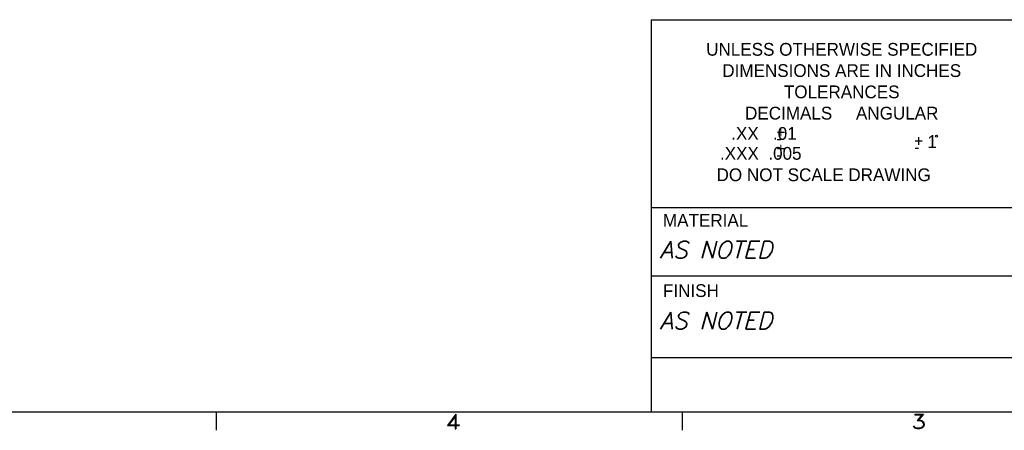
# Model space of a CAD drawing. Extents: x -194 to 25, y 5 to 126.
# Tile 2 of 5: x -82 to -32, y 5 to 26. Entities that reach past the tile are written whole.
import ezdxf
from ezdxf.enums import TextEntityAlignment as Align

# ---------------------------------------------------------------- set-up
doc = ezdxf.new("R2010")
doc.units = 0
doc.header["$LTSCALE"] = 5
doc.header["$MEASUREMENT"] = 0
doc.layers.add('TTLBOX', color=5, linetype='CONTINUOUS')
doc.styles.add('ENGR', font='Romans', dxfattribs={"oblique": 15})
doc.styles.add('ROMAND', font='Romand', dxfattribs={"height": 0.1})

# ---------------------------------------------------------------- blocks, each defined once
blk = doc.blocks.new('BORDER')
at = {"layer": 'TTLBOX'}
for p, q in [((-20.75, 0), (0, 0)), ((-10.375, 0), (-10.375, -0.125)), ((-7.7812, 0), (-7.7812, -0.125))]:
    blk.add_line(p, q, dxfattribs=at)
at = {"layer": 'TTLBOX', "style": 'ROMAND'}
for s, p in [('4', (-9.0579, -0.1161)), ('3', (-6.4642, -0.1161))]:
    blk.add_text(s, height=0.1, dxfattribs=at).set_placement(p, align=Align.CENTER)
blk = doc.blocks.new('BBORDER')
at = {"layer": 'TTLBOX', "xscale": 0.7619047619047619, "yscale": 0.625, "zscale": 0.7619047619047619}
blk.add_blockref('BORDER', (0, 0), dxfattribs=at)

msp = doc.modelspace()

# ---------------------------------------------------------------- linework, layer by layer
at = {"layer": 'TTLBOX'}
for p, q in [((-49.805, 26.221), (-49.805, 6.273)), ((-49.805, 26.221), (22.922, 26.221)), ((-49.805, 16.663), (-30.757, 16.663)), ((-49.805, 13.199), (-30.757, 13.199)), ((-49.805, 9.044), (-30.757, 9.044)), ((-49.805, 6.273), (22.922, 6.273))]:
    msp.add_line(p, q, dxfattribs=at)
msp.add_circle((-35.281, 20.297), 0.0468, dxfattribs=at)

# ---------------------------------------------------------------- block references
at = {"layer": 'TTLBOX', "xscale": 12, "yscale": 12, "zscale": 12}
msp.add_blockref('BBORDER', (22.922, 6.273), dxfattribs=at)

# ---------------------------------------------------------------- texts
at = {"layer": 'TTLBOX'}
for s, height, p in [('UNLESS OTHERWISE SPECIFIED', 0.64935, (-40.101, 24.389)), ('DIMENSIONS ARE IN INCHES', 0.64935, (-40.101, 23.307)), ('TOLERANCES', 0.6494, (-40.101, 22.225)), ('DECIMALS     ANGULAR', 0.64935, (-40.101, 21.143)), ('.XX   .01', 0.6494, (-44.059, 20.112))]:
    msp.add_text(s, height=height, dxfattribs=at).set_placement(p, align=Align.CENTER)
for s, height, p in [('+', 0.584, (-43.424, 20.212)), ('-', 0.584, (-43.424, 19.894)), ('+', 0.584, (-36.413, 19.769)), ('1', 0.649, (-35.735, 19.699)), ('.XXX  .005', 0.6494, (-46.298, 19.098)), ('+', 0.584, (-43.424, 19.381)), ('-', 0.584, (-36.413, 19.451)), ('-', 0.584, (-43.424, 19.064)), ('DO NOT SCALE DRAWING', 0.64935, (-46.471, 18.008)), ('MATERIAL', 0.6494, (-49.201, 15.693)), ('FINISH', 0.6494, (-49.201, 12.115))]:
    msp.add_text(s, height=height, dxfattribs=at).set_placement(p)
at = {"layer": 'TTLBOX', "style": 'ENGR', "oblique": 15}
for p in [(-49.358, 14.087), (-49.358, 10.487)]:
    msp.add_text('AS NOTED', height=0.8658, dxfattribs=at).set_placement(p)

doc.saveas('drawing.dxf')
